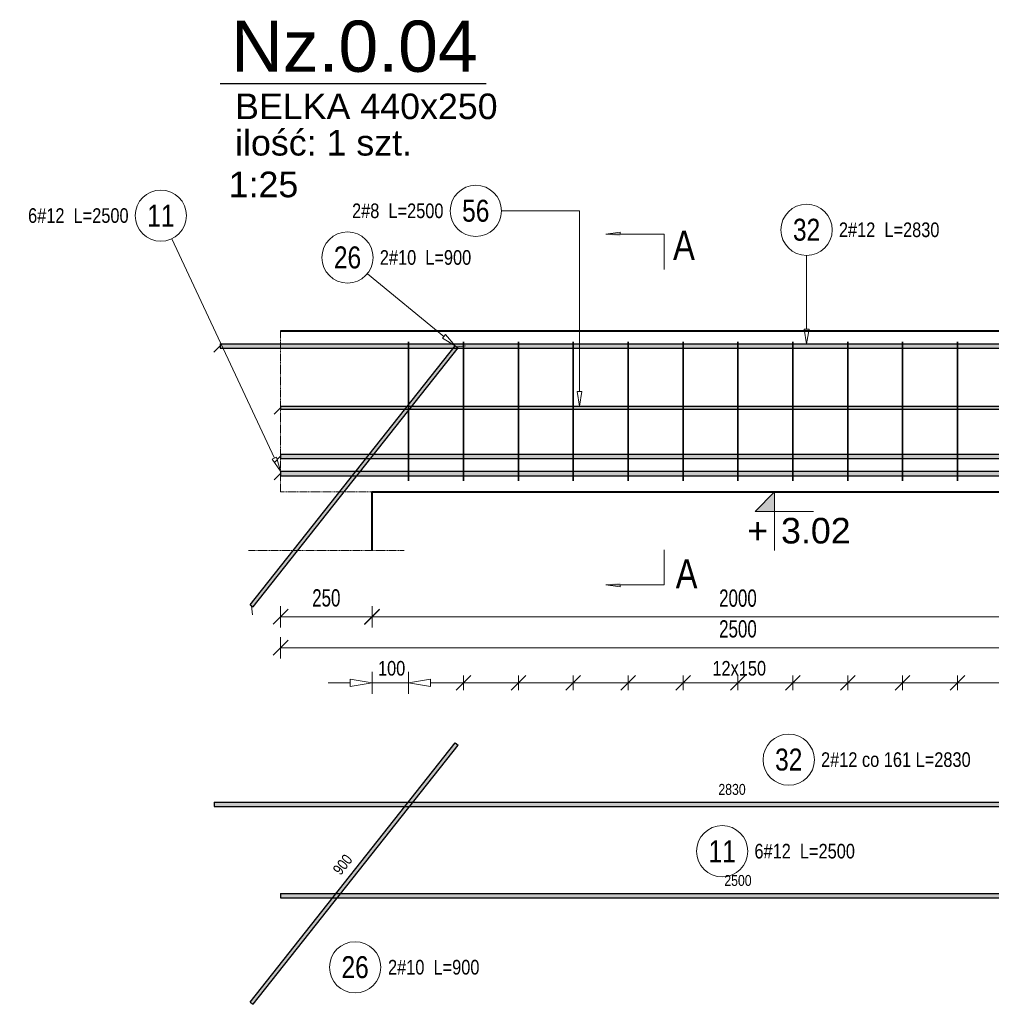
# Model space of a CAD drawing. Extents: x -1906120 to 89837, y -39133 to 303704.
# Tile 33 of 55: x 25224 to 27879, y -2436 to 256. Entities that reach past the tile are written whole.
import ezdxf
from ezdxf.enums import TextEntityAlignment as Align

# ---------------------------------------------------------------- set-up
doc = ezdxf.new("R2010")
doc.units = 0
doc.header["$LTSCALE"] = 10
doc.header["$MEASUREMENT"] = 0
doc.linetypes.add('HIDDEN', pattern=[0.375, 0.25, -0.125])
for name, color, linetype, lineweight in [('P-Linia1', 3, 'Continuous', 40), ('P-Linia3', 6, 'Continuous', 60), ('P-Linia4', 253, 'Continuous', 5), ('P-Przerywana', 13, 'HIDDEN', 9), ('P-Wymiar', 254, 'Continuous', 9), ('RCAD_deskowanie', 3, 'Continuous', 40)]:
    doc.layers.add(name, color=color, linetype=linetype, lineweight=lineweight)
for name, color, linetype in [('RCAD_kształt pręta', 7, 'Continuous'), ('RCAD_opis kształtu pręta', 7, 'Continuous'), ('RCAD_opis rozkładu', 7, 'Continuous'), ('RCAD_pręt wyrzucony', 130, 'Continuous'), ('RCAD_rozkład pręta', 7, 'Continuous'), ('RCAD_symbole graficzne', 7, 'Continuous')]:
    doc.layers.add(name, color=color, linetype=linetype)
doc.styles.add('_Fdelita opis', font='arial.ttf')
doc.styles.add('ROMANS', font='arial.ttf', dxfattribs={"width": 0.7})
doc.styles.add('style1', font='arial.ttf', dxfattribs={"width": 0.8})
doc.dimstyles.new('A25', dxfattribs={"dimscale": 27, "dimtxt": 1.75, "dimasz": 0.06, "dimexe": 0, "dimexo": 0, "dimgap": 1, "dimtad": 1, "dimdec": 4, "dimrnd": 0.1, "dimdsep": 46, "dimtxsty": 'ROMANS', "dimblk": '[[[[[[[[', "dimcen": 2, "dimdle": 2, "dimse1": 1, "dimse2": 1, "dimclrd": 256, "dimclrt": 1, "dimadec": 0, "dimazin": 0, "dimtfac": 1, "dimtdec": 4, "dimtix": 1, "dimtmove": 2, "dimatfit": 3, "dimldrblk": '[[[[[[[[', "dimfxl": 0, "dimtvp": 0.6, "dimtolj": 1, "dimlwd": -1, "dimarcsym": 0})

# ---------------------------------------------------------------- blocks, each defined once
blk = doc.blocks.new('[[[[[[[[')
at = {"layer": 'P-Wymiar'}
for p, q in [((1.818989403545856e-12, 18.00000000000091), (1.818989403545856e-12, -18.00000000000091)), ((-12.72792206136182, -12.72792206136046), (12.72792206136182, 12.72792206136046)), ((0, 0), (-4.628327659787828, 0))]:
    blk.add_line(p, q, dxfattribs=at)
blk = doc.blocks.new('*D150')
at = {"layer": 'Defpoints', "color": 0, "transparency": 16777216}
for p in [(25937.07482201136, -930.0932007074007), (26187.07482201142, -930.0932007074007), (25937.07482201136, -1376.292791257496)]:
    blk.add_point(p, dxfattribs=at)
at = {"layer": 'P-Wymiar', "transparency": 16777216}
blk.add_line((26185.45482201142, -1376.292791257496), (25938.69482201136, -1376.292791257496), dxfattribs=at)
at = {"layer": 'P-Wymiar', "transparency": 16777216, "xscale": 1.62, "yscale": 1.62, "zscale": 1.62, "rotation": 180}
blk.add_blockref('[[[[[[[[', (25937.07482201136, -1376.292791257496), dxfattribs=at)
at = {"layer": 'P-Wymiar', "transparency": 16777216, "xscale": 1.62, "yscale": 1.62, "zscale": 1.62}
blk.add_blockref('[[[[[[[[', (26187.07482201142, -1376.292791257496), dxfattribs=at)
at = {"layer": 'P-Wymiar', "color": 1, "transparency": 16777216, "insert": (26062.07482201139, -1325.168217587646), "char_height": 47.25, "attachment_point": 5, "style": 'ROMANS'}
blk.add_mtext('\\A1;250', dxfattribs=at)
blk = doc.blocks.new('*D152')
at = {"layer": 'Defpoints', "color": 0, "transparency": 16777216}
for p in [(26187.07482201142, -798.8217821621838), (28187.07482201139, -798.8217821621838), (28187.07482201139, -1376.956530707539)]:
    blk.add_point(p, dxfattribs=at)
at = {"layer": 'P-Wymiar', "transparency": 16777216}
blk.add_line((26188.69482201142, -1376.956530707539), (28185.45482201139, -1376.956530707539), dxfattribs=at)
at = {"layer": 'P-Wymiar', "transparency": 16777216, "xscale": 1.62, "yscale": 1.62, "zscale": 1.62, "rotation": 180}
blk.add_blockref('[[[[[[[[', (26187.07482201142, -1376.956530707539), dxfattribs=at)
at = {"layer": 'P-Wymiar', "transparency": 16777216, "xscale": 1.62, "yscale": 1.62, "zscale": 1.62}
blk.add_blockref('[[[[[[[[', (28187.07482201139, -1376.956530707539), dxfattribs=at)
at = {"layer": 'P-Wymiar', "color": 1, "transparency": 16777216, "insert": (27187.0748220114, -1325.831957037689), "char_height": 47.25, "attachment_point": 5, "style": 'ROMANS'}
blk.add_mtext('\\A1;2000', dxfattribs=at)
blk = doc.blocks.new('*D153')
at = {"layer": 'Defpoints', "color": 0, "transparency": 16777216}
for p in [(25937.07482201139, -958.8217821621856), (28437.07482201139, -958.8217821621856), (25937.07482201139, -1461.004871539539)]:
    blk.add_point(p, dxfattribs=at)
at = {"layer": 'P-Wymiar', "transparency": 16777216}
blk.add_line((28435.45482201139, -1461.004871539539), (25938.69482201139, -1461.004871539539), dxfattribs=at)
at = {"layer": 'P-Wymiar', "transparency": 16777216, "xscale": 1.62, "yscale": 1.62, "zscale": 1.62, "rotation": 180}
blk.add_blockref('[[[[[[[[', (25937.07482201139, -1461.004871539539), dxfattribs=at)
at = {"layer": 'P-Wymiar', "transparency": 16777216, "xscale": 1.62, "yscale": 1.62, "zscale": 1.62}
blk.add_blockref('[[[[[[[[', (28437.07482201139, -1461.004871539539), dxfattribs=at)
at = {"layer": 'P-Wymiar', "color": 1, "transparency": 16777216, "insert": (27187.07482201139, -1409.880297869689), "char_height": 47.25, "attachment_point": 5, "style": 'ROMANS'}
blk.add_mtext('\\A1;2500', dxfattribs=at)

msp = doc.modelspace()

# ---------------------------------------------------------------- hatches: boundary and pattern name
at = {"layer": 'RCAD_kształt pręta'}
for points in [[(25772.07482200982, -642.0388040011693), (25772.07482201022, -630.0388040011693), (28602.07482201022, -630.0388040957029), (28602.07482200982, -642.0388040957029)], [(25861.82179712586, -1349.75889211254), (25853.98011405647, -1343.553410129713), (26414.40538264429, -635.3606617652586), (26422.24706571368, -641.5661437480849)], [(25937.07482201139, -808.9171736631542), (25937.07482201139, -800.9171736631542), (28437.07482201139, -800.9171736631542), (28437.07482201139, -808.9171736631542)], [(25937.07482201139, -943.7209612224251), (25937.07482201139, -931.7209612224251), (28437.07482201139, -931.7209612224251), (28437.07482201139, -943.7209612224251)], [(25937.07482201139, -990.777947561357), (25937.07482201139, -978.777947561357), (28437.07482201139, -978.777947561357), (28437.07482201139, -990.777947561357)]]:
    msp.add_hatch(color=4, dxfattribs=at).paths.add_polyline_path(points, flags=0)
at = {"layer": 'RCAD_pręt wyrzucony'}
for points in [[(25861.82179712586, -2435.939663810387), (25853.98011405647, -2429.734181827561), (26414.40538264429, -1721.541433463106), (26422.24706571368, -1727.746915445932)], [(25755.92399044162, -1895.618155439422), (25755.92399044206, -1883.618155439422), (28585.92399044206, -1883.618155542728), (28585.92399044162, -1895.618155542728)], [(25937.07482201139, -2144.600877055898), (25937.07482201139, -2132.600877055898), (28437.07482201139, -2132.600877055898), (28437.07482201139, -2144.600877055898)]]:
    msp.add_hatch(color=4, dxfattribs=at).paths.add_polyline_path(points, flags=0)
at = {"layer": 'RCAD_symbole graficzne', "linetype": 'Continuous', "lineweight": 0}
for points in [[(26825.56259724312, -330.7439121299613), (26865.56259724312, -330.7439121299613), (26865.56259724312, -336.4457738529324)], [(26825.56259724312, -1289.08427358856), (26865.56259724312, -1289.08427358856), (26865.56259724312, -1283.382411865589)]]:
    msp.add_hatch(color=7, dxfattribs=at).paths.add_polyline_path(points, flags=0)
at = {"layer": 'RCAD_symbole graficzne'}
msp.add_hatch(color=1, dxfattribs=at).paths.add_polyline_path([(27233.74148867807, -1088.372137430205), (27287.0748220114, -1035.038804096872), (27287.0748220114, -1088.372137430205)], flags=0)

# ---------------------------------------------------------------- linework, layer by layer
at = {"layer": 'P-Linia3', "color": 6, "linetype": 'Continuous', "lineweight": 30}
msp.add_line((25772.39525933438, 81.1329295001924), (26499.32570720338, 81.1329295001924), dxfattribs=at)
at = {"layer": 'P-Linia4'}
msp.add_lwpolyline([(26187.07482201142, -1035.038804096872), (26187.07482201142, -1195.054526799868)], dxfattribs=at)
at = {"layer": 'P-Przerywana', "lineweight": 5}
for points in [[(25937.07482201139, -1035.038804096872), (25937.07482201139, -595.0388040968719)], [(25937.07482201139, -1035.038804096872), (25937.07482201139, -595.0388040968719)], [(25937.07482201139, -1035.038804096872), (26187.07482201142, -1035.038804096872)]]:
    msp.add_lwpolyline(points, dxfattribs=at)
at = {"layer": 'P-Przerywana'}
msp.add_lwpolyline([(25849.39920696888, -1195.054526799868), (26274.7504370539, -1195.054526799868)], dxfattribs=at)
at = {"layer": 'RCAD_deskowanie'}
for points in [[(25937.07482201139, -595.0388040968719), (28437.07482201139, -595.0388040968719)], [(26187.07482201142, -1195.054526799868), (26187.07482201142, -1035.038804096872), (28187.07482201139, -1035.038804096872), (28187.07482201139, -1195.054526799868)]]:
    msp.add_lwpolyline(points, dxfattribs=at)
at = {"layer": 'RCAD_kształt pręta', "color": 2, "lineweight": 5}
for p, q in [((25772.07482201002, -636.0388040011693), (25754.57482200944, -653.5388040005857)), ((26418.32622417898, -638.4634027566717), (26442.90876302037, -635.6000508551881)), ((25937.07482201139, -804.9171736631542), (25919.57482201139, -822.4171736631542)), ((25937.07482201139, -937.7209612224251), (25919.57482201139, -955.2209612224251)), ((25937.07482201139, -984.777947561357), (25919.57482201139, -1002.277947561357)), ((25857.90095559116, -1346.656151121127), (25860.76430749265, -1371.238689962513))]:
    msp.add_line(p, q, dxfattribs=at)
at = {"layer": 'RCAD_kształt pręta', "color": 4}
for p, q in [((25772.07482201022, -630.0388040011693), (28602.07482201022, -630.0388040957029)), ((25772.07482201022, -630.0388040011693), (25772.07482200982, -642.0388040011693)), ((25772.07482200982, -642.0388040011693), (28602.07482200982, -642.0388040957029)), ((25853.98011405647, -1343.553410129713), (26414.40538264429, -635.3606617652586)), ((25861.82179712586, -1349.75889211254), (26422.24706571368, -641.5661437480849)), ((26414.40538264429, -635.3606617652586), (26422.24706571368, -641.5661437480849)), ((25937.07482201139, -800.9171736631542), (28437.07482201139, -800.9171736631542)), ((25937.07482201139, -800.9171736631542), (25937.07482201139, -808.9171736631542)), ((25937.07482201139, -808.9171736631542), (28437.07482201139, -808.9171736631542)), ((25937.07482201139, -931.7209612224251), (28437.07482201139, -931.7209612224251)), ((25937.07482201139, -931.7209612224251), (25937.07482201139, -943.7209612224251)), ((25937.07482201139, -943.7209612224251), (28437.07482201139, -943.7209612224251)), ((25937.07482201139, -978.777947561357), (28437.07482201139, -978.777947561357)), ((25937.07482201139, -978.777947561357), (25937.07482201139, -990.777947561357)), ((25937.07482201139, -990.777947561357), (28437.07482201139, -990.777947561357)), ((25853.98011405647, -1343.553410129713), (25861.82179712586, -1349.75889211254))]:
    msp.add_line(p, q, dxfattribs=at)
at = {"layer": 'RCAD_opis kształtu pręta', "color": 8, "lineweight": 0}
for p, q in [((26754.10359077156, -266.9289790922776), (26540.57966799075, -266.928979)), ((26754.10359077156, -266.9289790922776), (26754.10359077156, -760.9171736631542)), ((25639.51922372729, -343.2849631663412), (25920.11297231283, -942.5523260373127)), ((27374.70189324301, -388.8005177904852), (27374.70189323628, -590.0388040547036)), ((26174.20393658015, -438.8069975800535), (26383.4486829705, -610.0292041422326)), ((27374.70189323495, -630.0388040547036), (27368.03522656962, -590.0388040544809)), ((27381.36855990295, -590.0388040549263), (27368.03522656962, -590.0388040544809)), ((27381.36855990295, -590.0388040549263), (27374.70189323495, -630.0388040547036)), ((26387.67059257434, -604.869754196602), (26379.22677336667, -615.1886540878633)), ((26414.40538264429, -635.3606617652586), (26379.22677336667, -615.1886540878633)), ((26387.67059257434, -604.869754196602), (26414.40538264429, -635.3606617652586)), ((26754.10359077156, -800.9171736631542), (26747.43692410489, -760.9171736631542)), ((26760.77025743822, -760.9171736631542), (26747.43692410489, -760.9171736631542)), ((26760.77025743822, -760.9171736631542), (26754.10359077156, -800.9171736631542)), ((25926.15057590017, -939.7253510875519), (25914.07536872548, -945.3793009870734)), ((25926.15057590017, -939.7253510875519), (25937.07482201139, -978.777947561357)), ((25937.07482201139, -978.777947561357), (25914.07536872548, -945.3793009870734))]:
    msp.add_line(p, q, dxfattribs=at)
for centre in [(25609.8359867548, -279.8901254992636), (26470.57966799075, -266.9289789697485), (27374.70189324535, -318.8005177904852), (26120.02971215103, -394.4769467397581)]:
    msp.add_circle(centre, 70, dxfattribs=at)
at = {"layer": 'RCAD_opis rozkładu', "color": 8, "lineweight": 0}
for p, q in [((26187.07482201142, -1587.437281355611), (26187.07482201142, -1527.437281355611)), ((26287.0748220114, -1587.437281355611), (26287.0748220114, -1527.437281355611)), ((26067.07482201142, -1557.437281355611), (26127.07482201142, -1557.437281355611)), ((26127.07482201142, -1547.437281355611), (26187.07482201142, -1557.437281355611)), ((26127.07482201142, -1547.437281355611), (26127.07482201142, -1567.437281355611)), ((26187.07482201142, -1557.437281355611), (26127.07482201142, -1567.437281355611)), ((26287.0748220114, -1557.437281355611), (26187.07482201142, -1557.437281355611)), ((26287.0748220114, -1557.437281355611), (26347.0748220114, -1547.437281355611)), ((26347.0748220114, -1567.437281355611), (26287.0748220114, -1557.437281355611)), ((26347.0748220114, -1567.437281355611), (26347.0748220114, -1547.437281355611)), ((26437.0748220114, -1557.437281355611), (26347.0748220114, -1557.437281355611)), ((26457.0748220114, -1537.437281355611), (26417.0748220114, -1577.437281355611)), ((26437.0748220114, -1577.437281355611), (26437.0748220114, -1537.437281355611)), ((26587.0748220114, -1557.437281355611), (26437.0748220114, -1557.437281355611)), ((26607.0748220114, -1537.437281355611), (26567.0748220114, -1577.437281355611)), ((26587.0748220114, -1577.437281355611), (26587.0748220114, -1537.437281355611)), ((26737.0748220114, -1557.437281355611), (26587.0748220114, -1557.437281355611)), ((26757.0748220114, -1537.437281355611), (26717.0748220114, -1577.437281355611)), ((26737.0748220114, -1577.437281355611), (26737.0748220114, -1537.437281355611)), ((26887.0748220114, -1557.437281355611), (26737.0748220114, -1557.437281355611)), ((26907.0748220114, -1537.437281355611), (26867.0748220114, -1577.437281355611)), ((26887.0748220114, -1577.437281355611), (26887.0748220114, -1537.437281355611)), ((27037.0748220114, -1557.437281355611), (26887.0748220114, -1557.437281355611)), ((27057.0748220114, -1537.437281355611), (27017.0748220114, -1577.437281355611)), ((27037.0748220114, -1577.437281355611), (27037.0748220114, -1537.437281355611)), ((27112.0748220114, -1557.437281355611), (27037.0748220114, -1557.437281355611)), ((27112.0748220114, -1557.437281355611), (27187.0748220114, -1557.437281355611)), ((27167.0748220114, -1577.437281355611), (27207.0748220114, -1537.437281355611)), ((27187.0748220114, -1577.437281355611), (27187.0748220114, -1537.437281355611)), ((27187.0748220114, -1557.437281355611), (27337.0748220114, -1557.437281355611)), ((27317.0748220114, -1577.437281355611), (27357.0748220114, -1537.437281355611)), ((27337.0748220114, -1577.437281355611), (27337.0748220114, -1537.437281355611)), ((27337.0748220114, -1557.437281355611), (27487.0748220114, -1557.437281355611)), ((27467.0748220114, -1577.437281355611), (27507.0748220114, -1537.437281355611)), ((27487.0748220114, -1577.437281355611), (27487.0748220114, -1537.437281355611)), ((27487.0748220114, -1557.437281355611), (27637.0748220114, -1557.437281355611)), ((27617.0748220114, -1577.437281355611), (27657.0748220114, -1537.437281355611)), ((27637.0748220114, -1577.437281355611), (27637.0748220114, -1537.437281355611)), ((27637.0748220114, -1557.437281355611), (27787.0748220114, -1557.437281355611)), ((27767.0748220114, -1577.437281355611), (27807.0748220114, -1537.437281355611)), ((27787.0748220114, -1577.437281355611), (27787.0748220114, -1537.437281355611)), ((27787.0748220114, -1557.437281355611), (27937.0748220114, -1557.437281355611))]:
    msp.add_line(p, q, dxfattribs=at)
at = {"layer": 'RCAD_pręt wyrzucony', "color": 4}
for p, q in [((25853.98011405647, -2429.734181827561), (26414.40538264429, -1721.541433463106)), ((26414.40538264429, -1721.541433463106), (26422.24706571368, -1727.746915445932)), ((25861.82179712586, -2435.939663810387), (26422.24706571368, -1727.746915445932)), ((25755.92399044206, -1883.618155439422), (28585.92399044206, -1883.618155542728)), ((25755.92399044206, -1883.618155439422), (25755.92399044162, -1895.618155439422)), ((25755.92399044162, -1895.618155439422), (28585.92399044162, -1895.618155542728)), ((25937.07482201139, -2132.600877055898), (28437.07482201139, -2132.600877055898)), ((25937.07482201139, -2132.600877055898), (25937.07482201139, -2144.600877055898)), ((25937.07482201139, -2144.600877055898), (28437.07482201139, -2144.600877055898)), ((25853.98011405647, -2429.734181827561), (25861.82179712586, -2435.939663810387))]:
    msp.add_line(p, q, dxfattribs=at)
at = {"layer": 'RCAD_pręt wyrzucony', "color": 8, "lineweight": 0}
for centre in [(27325.90254276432, -1767.260899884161), (27144.03396225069, -2017.514146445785), (26140.76368894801, -2334.744701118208)]:
    msp.add_circle(centre, 70, dxfattribs=at)
at = {"layer": 'RCAD_rozkład pręta', "color": 7, "linetype": 'ByBlock', "lineweight": 35}
for p, q in [((26287.0748220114, -1005.038804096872), (26287.0748220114, -625.0388040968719)), ((26437.0748220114, -1005.038804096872), (26437.0748220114, -625.0388040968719)), ((26587.0748220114, -1005.038804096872), (26587.0748220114, -625.0388040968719)), ((26737.0748220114, -1005.038804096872), (26737.0748220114, -625.0388040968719)), ((26887.0748220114, -1005.038804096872), (26887.0748220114, -625.0388040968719)), ((27037.0748220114, -1005.038804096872), (27037.0748220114, -625.0388040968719)), ((27187.0748220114, -1005.038804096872), (27187.0748220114, -625.0388040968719)), ((27337.0748220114, -1005.038804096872), (27337.0748220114, -625.0388040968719)), ((27487.0748220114, -1005.038804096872), (27487.0748220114, -625.0388040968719)), ((27637.0748220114, -1005.038804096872), (27637.0748220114, -625.0388040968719)), ((27787.0748220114, -1005.038804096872), (27787.0748220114, -625.0388040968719))]:
    msp.add_line(p, q, dxfattribs=at)
at = {"layer": 'RCAD_symbole graficzne', "color": 7, "linetype": 'Continuous', "lineweight": 0}
for p, q in [((26825.56259724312, -330.7439121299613), (26865.56259724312, -325.0420504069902)), ((26825.56259724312, -330.7439121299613), (26985.56259724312, -330.7439121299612)), ((26865.56259724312, -330.7439121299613), (26865.56259724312, -325.0420504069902)), ((26985.56259724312, -330.7439121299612), (26985.56259724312, -426.7439121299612)), ((26985.56259724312, -1289.08427358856), (26985.56259724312, -1193.08427358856)), ((26825.56259724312, -1289.08427358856), (26865.56259724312, -1294.786135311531)), ((26825.56259724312, -1289.08427358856), (26985.56259724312, -1289.08427358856)), ((26865.56259724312, -1289.08427358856), (26865.56259724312, -1294.786135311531))]:
    msp.add_line(p, q, dxfattribs=at)
at = {"layer": 'RCAD_symbole graficzne', "color": 1, "lineweight": 0}
for p, q in [((27367.0748220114, -1035.038804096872), (27207.0748220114, -1035.038804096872)), ((27233.74148867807, -1088.372137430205), (27287.0748220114, -1035.038804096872)), ((27287.0748220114, -1035.038804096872), (27287.0748220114, -1195.038804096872)), ((27393.74148867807, -1088.372137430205), (27233.74148867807, -1088.372137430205))]:
    msp.add_line(p, q, dxfattribs=at)

# ---------------------------------------------------------------- texts
at = {"layer": 'P-Linia1', "color": 3, "lineweight": 30, "style": '_Fdelita opis'}
for s, p in [('BELKA 440x250', (25812.65759718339, -16.05162070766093)), ('1:25', (25795.25477492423, -229.6060866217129))]:
    msp.add_text(s, height=70, dxfattribs=at).set_placement(p)
at = {"layer": 'P-Linia1', "color": 1, "lineweight": 30, "style": '_Fdelita opis'}
msp.add_text('ilość: 1 szt.', height=70, dxfattribs=at).set_placement((25812.73114255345, -115.5877553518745))
at = {"layer": 'P-Linia3', "color": 6, "lineweight": 30, "style": '_Fdelita opis'}
msp.add_text('Nz.0.04', height=140, dxfattribs=at).set_placement((25801.8644924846, 113.3181589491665))
at = {"layer": 'RCAD_opis kształtu pręta', "color": 1, "attachment_point": 5, "style": 'style1'}
for s, insert, char_height in [('11', (25609.8359867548, -279.8901254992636), 60), ('2#8  L=2500', (26257.38185080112, -266.9289789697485), 40), ('56', (26470.57966799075, -266.9289789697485), 60), ('6#12  L=2500', (25384.39260339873, -279.8901254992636), 40), ('32', (27374.70189324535, -318.8005177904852), 60), ('2#12  L=2830', (27600.33081548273, -318.8005177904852), 40), ('26', (26120.02971215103, -394.4769467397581), 60), ('2#10  L=900', (26333.22752934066, -394.4769467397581), 40)]:
    msp.add_mtext(s, dxfattribs=dict(at, insert=insert, char_height=char_height))
at = {"layer": 'RCAD_opis rozkładu', "color": 2, "char_height": 40, "attachment_point": 7, "style": 'style1'}
for s, insert in [('100', (26203.28491750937, -1537.860200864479)), ('12x150', (27117.24671832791, -1537.860200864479))]:
    msp.add_mtext(s, dxfattribs=dict(at, insert=insert))
at = {"layer": 'RCAD_pręt wyrzucony', "color": 1, "attachment_point": 5, "style": 'style1'}
for s, insert, char_height in [('32', (27325.90254276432, -1767.260899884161), 60), ('11', (27144.03396225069, -2017.514146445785), 60), ('2500', (27187.07482201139, -2097.600877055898), 30), ('26', (26140.76368894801, -2334.744701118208), 60)]:
    msp.add_mtext(s, dxfattribs=dict(at, insert=insert, char_height=char_height))
at = {"layer": 'RCAD_pręt wyrzucony', "color": 2, "char_height": 40, "style": 'style1'}
for s, insert, attachment_point in [('2#12 co 161 L=2830', (27618.6419697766, -1767.260899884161), 5), ('6#12  L=2500', (27369.47734560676, -2017.514146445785), 5), ('2#10  L=900', (26230.76368894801, -2334.744701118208), 4)]:
    msp.add_mtext(s, dxfattribs=dict(at, insert=insert, attachment_point=attachment_point))
at = {"layer": 'RCAD_pręt wyrzucony', "color": 1, "char_height": 30, "attachment_point": 5, "style": 'style1'}
for s, insert, rotation in [('2830', (27170.92399044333, -1848.618155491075), 359.99999999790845), ('900', (26106.7468576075, -2053.918620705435), 51.64382212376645)]:
    msp.add_mtext(s, dxfattribs=dict(at, insert=insert, rotation=rotation))
at = {"layer": 'RCAD_symbole graficzne', "color": 2, "style": 'style1'}
msp.add_text('+', height=70, dxfattribs=at).set_placement((27269.29704423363, -1106.149915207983), align=Align.TOP_RIGHT)
msp.add_text('3.02 ', height=70, dxfattribs=at).set_placement((27304.85259978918, -1106.149915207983), align=Align.TOP_LEFT)
at = {"layer": 'RCAD_symbole graficzne', "color": 73, "char_height": 80, "attachment_point": 5, "style": 'style1'}
for insert in [(27039.53970090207, -360.7439121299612), (27046.79050188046, -1259.08427358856)]:
    msp.add_mtext('A', dxfattribs=dict(at, insert=insert))

# ---------------------------------------------------------------- dimensions: what is measured, and where the dimension line sits
at = {"layer": 'P-Wymiar'}
for base, p1, p2, picture, middle in [((28187.07482201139, -1376.956530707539), (26187.07482201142, -798.8217821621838), (28187.07482201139, -798.8217821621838), '*D152', (27187.0748220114, -1325.831957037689)), ((25937.07482201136, -1376.292791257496), (26187.07482201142, -930.0932007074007), (25937.07482201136, -930.0932007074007), '*D150', (26062.07482201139, -1325.168217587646)), ((25937.07482201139, -1461.004871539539), (28437.07482201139, -958.8217821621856), (25937.07482201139, -958.8217821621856), '*D153', (27187.07482201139, -1409.880297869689))]:
    dim = msp.add_linear_dim(base=base, p1=p1, p2=p2, dimstyle='A25', override={"dimfxl": 0.18, "dimfxlon": 1}, dxfattribs=at)
    dim.commit()
    dim.dimension.update_dxf_attribs({"geometry": picture, "text_midpoint": middle})

doc.saveas('drawing.dxf')
